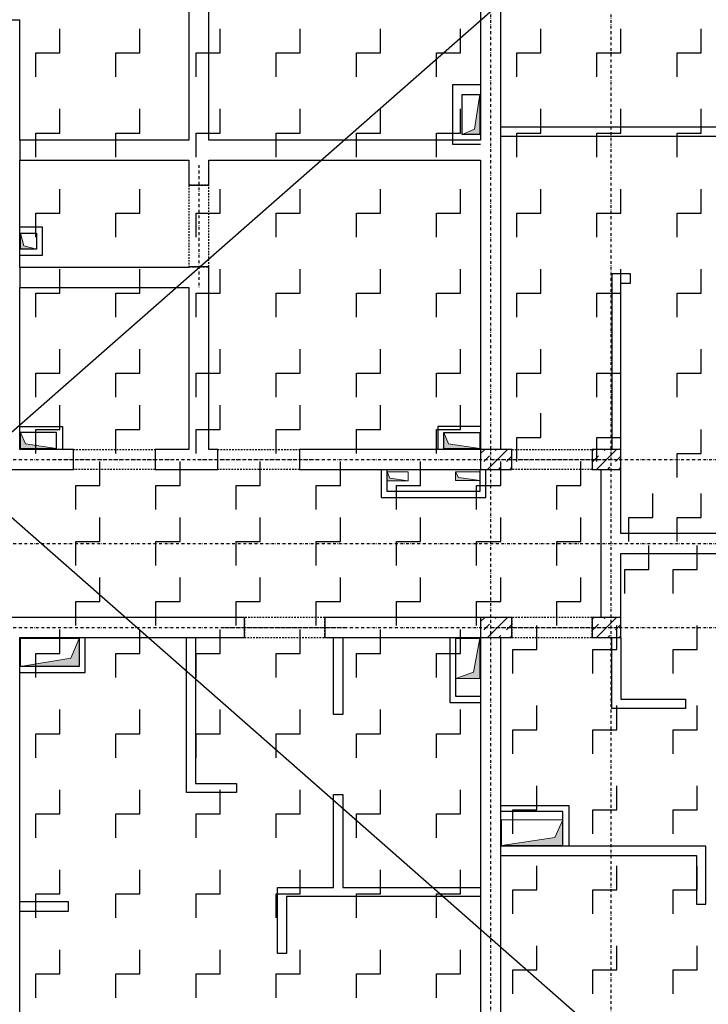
# Model space of a CAD drawing. Header units: millimetres. Extents: x -22500 to -4121, y -19317 to -14831.
# Tile 64 of 70: x -6333 to -5474, y -17736 to -16507. Entities that reach past the tile are written whole.
import ezdxf

# ---------------------------------------------------------------- set-up
doc = ezdxf.new("R2010")
doc.units = ezdxf.units.MM
doc.header["$LTSCALE"] = 10
doc.linetypes.add('MO', pattern=[0.7, 0.35, -0.17, 0.01, -0.17])
doc.linetypes.add('MP', pattern=[0.36, 0.2, -0.16])
for name, color, linetype in [('BA_szr', 1, 'Continuous'), ('BA_wym', 1, 'Continuous'), ('BD_lpm', 1, 'MP'), ('BD_osm', 1, 'MO'), ('BD_wic', 1, 'Continuous'), ('BD_wig', 3, 'Continuous'), ('BZ_P_prz', 4, 'Continuous')]:
    doc.layers.add(name, color=color, linetype=linetype)
doc.layers.add('Nowe_A-Przebicia_Nr_pióra__1', color=7, linetype='Continuous', lineweight=13)
doc.layers.add('Nowe_A-Ściany-Zewnętrzne_Nr_pióra__47', color=7, linetype='Continuous', lineweight=15)
doc.layers.add('Nowe_A-Przebicia_Nr_pióra__102', color=7, linetype='Continuous', lineweight=5, true_color=0xcccccc)
doc.styles.add('BIKWYM', font='bikromsw.shx', dxfattribs={"width": 0.6})
doc.dimstyles.new('BA_KR_100_cm', dxfattribs={"dimtxt": 25, "dimasz": 1.666667, "dimexe": 24, "dimexo": 0, "dimgap": 0, "dimtad": 0, "dimdec": 1, "dimrnd": 0.5, "dimzin": 9, "dimdsep": 46, "dimtxsty": 'BIKWYM', "dimblk": 'WYM-KR', "dimcen": 0, "dimdle": 20, "dimclrd": 256, "dimclre": 256, "dimclrt": 2, "dimadec": 0, "dimazin": 0, "dimtfac": 0.033333, "dimtdec": 1, "dimtmove": 0, "dimatfit": 3, "dimldrblk": 'WYM-KR', "dimfxl": 25, "dimfxlon": 1, "dimtvp": 0.8, "dimtolj": 1, "dimarcsym": 0})

# ---------------------------------------------------------------- blocks, each defined once
blk = doc.blocks.new('WYM-KR')
at = {"linetype": 'ByBlock'}
blk.add_line((11.52, 0), (-11.52, 0), dxfattribs=at)
at = {"color": 7, "linetype": 'ByBlock'}
blk.add_line((6.24, 6.24), (-6.24, -6.24), dxfattribs=at)
blk = doc.blocks.new('*D562')
at = {"layer": 'BA_wym', "lineweight": -2}
for p, q in [((-4597.4, -16152.2), (-4548.4, -16152.2)), ((-4572.4, -16153.9), (-4572.4, -18197.6)), ((-4597.4, -18199.2), (-4548.4, -18199.2))]:
    blk.add_line(p, q, dxfattribs=at)
at = {"layer": 'Defpoints', "color": 0}
for p in [(-5733.4, -16152.2), (-5043.4, -18199.2), (-4572.4, -18199.2)]:
    blk.add_point(p, dxfattribs=at)
at = {"layer": 'BA_wym', "lineweight": -2, "xscale": 1.666666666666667, "yscale": 1.666666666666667, "zscale": 1.666666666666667}
for p, rotation in [((-4572.4, -16152.2), 90), ((-4572.4, -18199.2), 270)]:
    blk.add_blockref('WYM-KR', p, dxfattribs=dict(at, rotation=rotation))
at = {"layer": 'BA_wym', "color": 2, "insert": (-4592.4, -17175.7), "char_height": 25, "attachment_point": 5, "rotation": 90, "style": 'BIKWYM'}
blk.add_mtext('\\A1;2047', dxfattribs=at)
blk = doc.blocks.new('*D568')
at = {"layer": 'BA_wym', "lineweight": -2}
for p, q in [((-7819.4, -18564.7), (-7819.4, -18628.7)), ((-4872.4, -18564.7), (-4872.4, -18628.7)), ((-7817.8, -18604.7), (-4874.1, -18604.7))]:
    blk.add_line(p, q, dxfattribs=at)
at = {"layer": 'Defpoints', "color": 0}
for p in [(-7819.4, -17100.7), (-4872.4, -17100.7), (-4872.4, -18604.7)]:
    blk.add_point(p, dxfattribs=at)
at = {"layer": 'BA_wym', "lineweight": -2, "xscale": 1.666666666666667, "yscale": 1.666666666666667, "zscale": 1.666666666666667, "rotation": 180}
blk.add_blockref('WYM-KR', (-7819.4, -18604.7), dxfattribs=at)
at = {"layer": 'BA_wym', "lineweight": -2, "xscale": 1.666666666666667, "yscale": 1.666666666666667, "zscale": 1.666666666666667}
blk.add_blockref('WYM-KR', (-4872.4, -18604.7), dxfattribs=at)
at = {"layer": 'BA_wym', "color": 2, "insert": (-6345.9, -18584.7), "char_height": 25, "attachment_point": 5, "style": 'BIKWYM'}
blk.add_mtext('\\A1;2947', dxfattribs=at)
blk = doc.blocks.new('*D638')
at = {"layer": 'BA_wym', "lineweight": -2}
for p, q in [((-4557.4, -16032.2), (-4508.4, -16032.2)), ((-4532.4, -16033.9), (-4532.4, -18197.6)), ((-4557.4, -18199.2), (-4508.4, -18199.2))]:
    blk.add_line(p, q, dxfattribs=at)
at = {"layer": 'Defpoints', "color": 0}
for p in [(-5727.4, -16032.2), (-5043.4, -18199.2), (-4532.4, -18199.2)]:
    blk.add_point(p, dxfattribs=at)
at = {"layer": 'BA_wym', "lineweight": -2, "xscale": 1.666666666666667, "yscale": 1.666666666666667, "zscale": 1.666666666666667}
for p, rotation in [((-4532.4, -16032.2), 90), ((-4532.4, -18199.2), 270)]:
    blk.add_blockref('WYM-KR', p, dxfattribs=dict(at, rotation=rotation))
at = {"layer": 'BA_wym', "color": 2, "insert": (-4552.4, -17115.7), "char_height": 25, "attachment_point": 5, "rotation": 90, "style": 'BIKWYM'}
blk.add_mtext('\\A1;2167', dxfattribs=at)

msp = doc.modelspace()

# ---------------------------------------------------------------- hatches: boundary and pattern name
at = {"layer": 'BA_szr'}
h = msp.add_hatch(dxfattribs=at)
h.set_pattern_fill('BIK_ZELBET', color=256, scale=100, angle=45, pattern_type=2)
h.set_pattern_definition([(45, (-17372.21, -18112.085), (-14.142136, 14.142136), []), (45, (-17379.282, -18105.014), (-14.142136, 14.142136), [10, -10])])
h.paths.add_polyline_path([(-5758.43, -17068.23), (-5719.43, -17068.23), (-5719.43, -17043.23), (-5758.43, -17043.23)])
h = msp.add_hatch(dxfattribs=at)
h.set_pattern_fill('BIK_ZELBET', color=256, scale=100, angle=45, pattern_type=2)
h.set_pattern_definition([(45, (-17236.21, -18112.085), (-14.142136, 14.142136), []), (45, (-17243.282, -18105.014), (-14.142136, 14.142136), [10, -10])])
h.paths.add_polyline_path([(-5619.43, -17068.23), (-5583.43, -17068.23), (-5583.43, -17043.23), (-5619.43, -17043.23)])
h = msp.add_hatch(dxfattribs=at)
h.set_pattern_fill('BIK_ZELBET', color=256, scale=100, angle=45, pattern_type=2)
h.set_pattern_definition([(45, (-17372.21, -18322.085), (-14.142136, 14.142136), []), (45, (-17379.282, -18315.014), (-14.142136, 14.142136), [10, -10])])
h.paths.add_polyline_path([(-5758.43, -17278.23), (-5719.43, -17278.23), (-5719.43, -17253.23), (-5758.43, -17253.23)])
h = msp.add_hatch(dxfattribs=at)
h.set_pattern_fill('BIK_ZELBET', color=256, scale=100, angle=45, pattern_type=2)
h.set_pattern_definition([(45, (-17236.21, -18322.085), (-14.142136, 14.142136), []), (45, (-17243.282, -18315.014), (-14.142136, 14.142136), [10, -10])])
h.paths.add_polyline_path([(-5619.43, -17278.23), (-5583.43, -17278.23), (-5583.43, -17253.23), (-5619.43, -17253.23)])
at = {"layer": 'Nowe_A-Przebicia_Nr_pióra__102', "linetype": 'Continuous', "lineweight": 5, "true_color": 0xcccccc}
for points in [[(-5781.43, -16650.23), (-5759.43, -16650.23), (-5759.43, -16600.23), (-5766.14, -16643.53)], [(-6312.43, -16793.23), (-6332.43, -16793.23), (-6332.43, -16773.23), (-6328.39, -16789.19)], [(-6287.43, -17042.23), (-6332.43, -17042.23), (-6332.43, -17022.23), (-6326.37, -17036.17)], [(-5759.43, -17042.23), (-5804.43, -17042.23), (-5804.43, -17022.23), (-5798.37, -17036.17)], [(-5848.93, -17082.45), (-5874.93, -17082.45), (-5874.93, -17071.45), (-5871.52, -17079.04)], [(-5759.43, -17082.2), (-5789.93, -17082.2), (-5789.93, -17071.2), (-5786.23, -17078.5)], [(-6332.43, -17314.23), (-6259.4, -17314.23), (-6259.4, -17279.23), (-6269.62, -17304.02)], [(-5789.43, -17329.23), (-5759.43, -17329.23), (-5759.43, -17279.23), (-5767.26, -17321.41)], [(-5732.43, -17537.73), (-5655.93, -17537.73), (-5655.93, -17505.78), (-5665.92, -17527.74)]]:
    msp.add_hatch(color=254, dxfattribs=at).paths.add_polyline_path(points)

# ---------------------------------------------------------------- linework, layer by layer
at = {"layer": 'BD_lpm'}
for points in [[(-6122.43, -16815.23), (-6097.43, -16815.23), (-6097.43, -16713.23), (-6122.43, -16713.23)], [(-6164.44, -17068.23), (-6266.44, -17068.23), (-6266.44, -17043.23), (-6164.44, -17043.23)], [(-5984.43, -17068.23), (-6086.43, -17068.23), (-6086.43, -17043.23), (-5984.43, -17043.23)], [(-5619.43, -17068.23), (-5719.43, -17068.23), (-5719.43, -17043.23), (-5619.43, -17043.23)], [(-6052.93, -17278.23), (-5952.93, -17278.23), (-5952.93, -17253.23), (-6052.93, -17253.23)], [(-5719.43, -17278.23), (-5619.43, -17278.23), (-5619.43, -17253.23), (-5719.43, -17253.23)]]:
    msp.add_lwpolyline(points, close=True, dxfattribs=at)
at = {"layer": 'BD_osm', "color": 5}
for p, q in [((-6109.93, -16688.23), (-6109.93, -16841.23)), ((-6291.44, -17055.73), (-6139.44, -17055.73)), ((-6111.43, -17055.73), (-5959.43, -17055.73)), ((-5744.43, -17055.73), (-5594.43, -17055.73)), ((-6077.93, -17265.73), (-5927.93, -17265.73)), ((-5744.43, -17265.73), (-5594.43, -17265.73))]:
    msp.add_line(p, q, dxfattribs=at)
at = {"layer": 'BD_osm'}
for points in [[(-5745.93, -15492.23), (-5745.93, -18704.69)], [(-5595.93, -15492.23), (-5595.93, -18704.69)], [(-8259.43, -17055.73), (-4432.43, -17055.73)], [(-8259.43, -17160.73), (-4432.43, -17160.73)], [(-8259.43, -17265.73), (-4432.43, -17265.73)]]:
    msp.add_lwpolyline(points, dxfattribs=at)
at = {"layer": 'BD_wic', "color": 5}
for p, q in [((-8688.2, -19082.11), (-4120.79, -15067.9)), ((-4120.79, -19082.11), (-8688.2, -15067.9))]:
    msp.add_line(p, q, dxfattribs=at)
at = {"layer": 'BD_wic', "color": 8}
for points in [[(-5733.43, -16652.23), (-5449.93, -16652.23), (-5449.93, -16568.73), (-5461.43, -16568.73), (-5461.43, -16640.73), (-5733.43, -16640.73)], [(-5758.43, -16588.23), (-5793.43, -16588.23), (-5793.43, -16662.23), (-5758.43, -16662.23)], [(-5758.43, -16650.23), (-5781.43, -16650.23), (-5781.43, -16600.23), (-5758.43, -16600.23)], [(-6332.43, -16800.73), (-6304.93, -16800.73), (-6304.93, -16765.73), (-6332.43, -16765.73)], [(-6332.43, -16773.23), (-6312.43, -16773.23), (-6312.43, -16793.23), (-6332.43, -16793.23)], [(-5583.43, -17043.23), (-5583.43, -16835.73), (-5571.43, -16835.73), (-5571.43, -16824.23), (-5594.93, -16824.23), (-5594.93, -17043.23)], [(-6332.43, -17014.73), (-6279.93, -17014.73), (-6279.93, -17042.23)], [(-5759.43, -17014.73), (-5811.93, -17014.73), (-5811.93, -17042.23)], [(-6287.43, -17042.23), (-6287.43, -17022.23), (-6332.43, -17022.23)], [(-5804.43, -17042.23), (-5804.43, -17022.23), (-5759.43, -17022.23)], [(-5882.43, -17069.23), (-5882.43, -17103.23), (-5751.91, -17103.23), (-5751.91, -17069.23)], [(-5759.43, -17069.23), (-5759.41, -17095.73), (-5874.93, -17095.73), (-5874.93, -17069.23)], [(-6332.43, -17321.73), (-6251.9, -17321.73), (-6251.9, -17279.23)], [(-6259.4, -17279.23), (-6259.4, -17314.23), (-6332.43, -17314.23)], [(-6113.93, -17278.23), (-6113.93, -17460.23), (-6062.93, -17460.23), (-6062.93, -17471.73), (-6125.43, -17471.73), (-6125.43, -17278.23)], [(-5930.43, -17278.23), (-5930.43, -17374.24), (-5941.93, -17374.24), (-5941.93, -17278.23)], [(-5796.93, -17279.23), (-5796.93, -17359.23), (-5759.43, -17359.23)], [(-5759.43, -17351.73), (-5789.43, -17351.73), (-5789.43, -17279.23)], [(-5583.43, -17278.23), (-5583.43, -17355.23), (-5502.93, -17355.23), (-5502.93, -17366.73), (-5594.93, -17366.73), (-5594.93, -17278.23)], [(-5758.43, -17601.73), (-6000.43, -17601.73), (-6000.43, -17672.73), (-6011.93, -17672.73), (-6011.93, -17590.23), (-5941.93, -17590.23), (-5941.93, -17474.24), (-5930.43, -17474.24), (-5930.43, -17590.23), (-5758.43, -17590.23)], [(-5732.43, -17487.73), (-5648.43, -17487.73), (-5648.43, -17537.73)], [(-5655.93, -17537.73), (-5655.93, -17495.23), (-5732.43, -17495.23)], [(-5733.43, -17550.23), (-5488.94, -17550.23), (-5488.94, -17611.23), (-5477.44, -17611.23), (-5477.44, -17538.73), (-5733.43, -17538.73)], [(-6333.43, -17619.73), (-6272.42, -17619.73), (-6272.42, -17608.23), (-6333.43, -17608.23)]]:
    msp.add_lwpolyline(points, dxfattribs=at)
at = {"layer": 'BD_wig'}
for points in [[(-6749.43, -17068.23), (-6266.44, -17068.23), (-6266.44, -17043.23), (-6333.43, -17043.23), (-6333.43, -16841.23), (-6122.43, -16841.23), (-6122.43, -17043.23), (-6164.44, -17043.23), (-6164.44, -17068.23), (-6086.43, -17068.23), (-6086.43, -17043.23), (-6097.43, -17043.23), (-6097.43, -16815.23), (-6122.43, -16815.23), (-6122.43, -16816.23), (-6333.43, -16816.23), (-6333.43, -16682.23), (-6122.43, -16682.23), (-6122.43, -16713.23), (-6097.43, -16713.23), (-6097.43, -16682.23), (-5758.43, -16682.23), (-5758.43, -17043.23), (-5984.43, -17043.23), (-5984.43, -17068.23), (-5719.43, -17068.23), (-5719.43, -17043.23), (-5733.43, -17043.23), (-5733.43, -16228.23)], [(-6122.43, -16228.23), (-6122.43, -16657.23), (-6333.43, -16657.23), (-6333.43, -16507.23), (-6608.43, -16507.23), (-6608.43, -16475.83)], [(-5758.43, -16228.23), (-5758.43, -16657.23), (-6097.43, -16657.23), (-6097.43, -16228.23)], [(-6333.43, -16657.23), (-6333.43, -16682.23)], [(-6333.43, -16816.23), (-6333.43, -16841.23)], [(-5068.43, -17310.73), (-5043.43, -17310.73), (-5043.43, -17050.73), (-5068.43, -17050.73), (-5068.43, -17148.23), (-5583.43, -17148.23), (-5583.43, -17043.23), (-5619.43, -17043.23), (-5619.43, -17068.23), (-5608.43, -17068.23), (-5608.43, -17253.23), (-5619.43, -17253.23), (-5619.43, -17278.23), (-5583.43, -17278.23), (-5583.43, -17173.23), (-5068.43, -17173.23), (-5068.43, -17310.73)], [(-6358.43, -18003.23), (-6405.93, -18003.23), (-6405.93, -18028.23), (-6285.93, -18028.23), (-6285.93, -18003.23), (-6333.43, -18003.23), (-6333.43, -17278.23), (-6052.93, -17278.23), (-6052.93, -17253.23), (-6568.93, -17253.23), (-6568.93, -17278.23), (-6358.43, -17278.23), (-6358.43, -18003.23)], [(-5795.93, -18028.23), (-5665.94, -18028.23), (-5665.94, -18003.23), (-5733.43, -18003.23), (-5733.43, -17278.23), (-5719.43, -17278.23), (-5719.43, -17253.23), (-5952.93, -17253.23), (-5952.93, -17278.23), (-5758.43, -17278.23), (-5758.43, -18003.23), (-5795.93, -18003.23), (-5795.93, -18028.23)]]:
    msp.add_lwpolyline(points, dxfattribs=at)
for points in [[(-5758.43, -17068.23), (-5719.43, -17068.23), (-5719.43, -17043.23), (-5758.43, -17043.23)], [(-5619.43, -17068.23), (-5583.43, -17068.23), (-5583.43, -17043.23), (-5619.43, -17043.23)], [(-5758.43, -17278.23), (-5719.43, -17278.23), (-5719.43, -17253.23), (-5758.43, -17253.23)], [(-5619.43, -17278.23), (-5583.43, -17278.23), (-5583.43, -17253.23), (-5619.43, -17253.23)]]:
    msp.add_lwpolyline(points, close=True, dxfattribs=at)
at = {"layer": 'BZ_P_prz'}
for points in [[(-6313.43, -16578.23), (-6313.43, -16548.23), (-6283.43, -16548.23), (-6283.43, -16518.23)], [(-6213.43, -16578.23), (-6213.43, -16548.23), (-6183.43, -16548.23), (-6183.43, -16518.23)], [(-6113.43, -16578.23), (-6113.43, -16548.23), (-6083.43, -16548.23), (-6083.43, -16518.23)], [(-6013.43, -16578.23), (-6013.43, -16548.23), (-5983.43, -16548.23), (-5983.43, -16518.23)], [(-5913.43, -16578.23), (-5913.43, -16548.23), (-5883.43, -16548.23), (-5883.43, -16518.23)], [(-5813.43, -16578.23), (-5813.43, -16548.23), (-5783.43, -16548.23), (-5783.43, -16518.23)], [(-5713.43, -16578.23), (-5713.43, -16548.23), (-5683.43, -16548.23), (-5683.43, -16518.23)], [(-5613.43, -16578.23), (-5613.43, -16548.23), (-5583.43, -16548.23), (-5583.43, -16518.23)], [(-5513.43, -16578.23), (-5513.43, -16548.23), (-5483.43, -16548.23), (-5483.43, -16518.23)], [(-6313.43, -16678.23), (-6313.43, -16648.23), (-6283.43, -16648.23), (-6283.43, -16618.23)], [(-6213.43, -16678.23), (-6213.43, -16648.23), (-6183.43, -16648.23), (-6183.43, -16618.23)], [(-6113.43, -16678.23), (-6113.43, -16648.23), (-6083.43, -16648.23), (-6083.43, -16618.23)], [(-6013.43, -16678.23), (-6013.43, -16648.23), (-5983.43, -16648.23), (-5983.43, -16618.23)], [(-5913.43, -16678.23), (-5913.43, -16648.23), (-5883.43, -16648.23), (-5883.43, -16618.23)], [(-5813.43, -16678.23), (-5813.43, -16648.23), (-5783.43, -16648.23), (-5783.43, -16618.23)], [(-5713.43, -16678.23), (-5713.43, -16648.23), (-5683.43, -16648.23), (-5683.43, -16618.23)], [(-5613.43, -16678.23), (-5613.43, -16648.23), (-5583.43, -16648.23), (-5583.43, -16618.23)], [(-5513.43, -16678.23), (-5513.43, -16648.23), (-5483.43, -16648.23), (-5483.43, -16618.23)], [(-6313.43, -16778.23), (-6313.43, -16748.23), (-6283.43, -16748.23), (-6283.43, -16718.23)], [(-6213.43, -16778.23), (-6213.43, -16748.23), (-6183.43, -16748.23), (-6183.43, -16718.23)], [(-6113.43, -16778.23), (-6113.43, -16748.23), (-6083.43, -16748.23), (-6083.43, -16718.23)], [(-6013.43, -16778.23), (-6013.43, -16748.23), (-5983.43, -16748.23), (-5983.43, -16718.23)], [(-5913.43, -16778.23), (-5913.43, -16748.23), (-5883.43, -16748.23), (-5883.43, -16718.23)], [(-5813.43, -16778.23), (-5813.43, -16748.23), (-5783.43, -16748.23), (-5783.43, -16718.23)], [(-5713.43, -16778.23), (-5713.43, -16748.23), (-5683.43, -16748.23), (-5683.43, -16718.23)], [(-5613.43, -16778.23), (-5613.43, -16748.23), (-5583.43, -16748.23), (-5583.43, -16718.23)], [(-5513.43, -16778.23), (-5513.43, -16748.23), (-5483.43, -16748.23), (-5483.43, -16718.23)], [(-6313.43, -16878.23), (-6313.43, -16848.23), (-6283.43, -16848.23), (-6283.43, -16818.23)], [(-6213.43, -16878.23), (-6213.43, -16848.23), (-6183.43, -16848.23), (-6183.43, -16818.23)], [(-6113.43, -16878.23), (-6113.43, -16848.23), (-6083.43, -16848.23), (-6083.43, -16818.23)], [(-6013.43, -16878.23), (-6013.43, -16848.23), (-5983.43, -16848.23), (-5983.43, -16818.23)], [(-5913.43, -16878.23), (-5913.43, -16848.23), (-5883.43, -16848.23), (-5883.43, -16818.23)], [(-5813.43, -16878.23), (-5813.43, -16848.23), (-5783.43, -16848.23), (-5783.43, -16818.23)], [(-5713.43, -16878.23), (-5713.43, -16848.23), (-5683.43, -16848.23), (-5683.43, -16818.23)], [(-5613.43, -16878.23), (-5613.43, -16848.23), (-5583.43, -16848.23), (-5583.43, -16818.23)], [(-5513.43, -16878.23), (-5513.43, -16848.23), (-5483.43, -16848.23), (-5483.43, -16818.23)], [(-6313.43, -16978.23), (-6313.43, -16948.23), (-6283.43, -16948.23), (-6283.43, -16918.23)], [(-6213.43, -16978.23), (-6213.43, -16948.23), (-6183.43, -16948.23), (-6183.43, -16918.23)], [(-6113.43, -16978.23), (-6113.43, -16948.23), (-6083.43, -16948.23), (-6083.43, -16918.23)], [(-6013.43, -16978.23), (-6013.43, -16948.23), (-5983.43, -16948.23), (-5983.43, -16918.23)], [(-5913.43, -16978.23), (-5913.43, -16948.23), (-5883.43, -16948.23), (-5883.43, -16918.23)], [(-5813.43, -16978.23), (-5813.43, -16948.23), (-5783.43, -16948.23), (-5783.43, -16918.23)], [(-5713.43, -16978.23), (-5713.43, -16948.23), (-5683.43, -16948.23), (-5683.43, -16918.23)], [(-5613.43, -16978.23), (-5613.43, -16948.23), (-5583.43, -16948.23), (-5583.43, -16918.23)], [(-5513.43, -16978.23), (-5513.43, -16948.23), (-5483.43, -16948.23), (-5483.43, -16918.23)], [(-6313.43, -17048.23), (-6313.43, -17018.23), (-6283.43, -17018.23), (-6283.43, -16988.23)], [(-6213.43, -17048.23), (-6213.43, -17018.23), (-6183.43, -17018.23), (-6183.43, -16988.23)], [(-6113.43, -17048.23), (-6113.43, -17018.23), (-6083.43, -17018.23), (-6083.43, -16988.23)], [(-6013.43, -17048.23), (-6013.43, -17018.23), (-5983.43, -17018.23), (-5983.43, -16988.23)], [(-5913.43, -17048.23), (-5913.43, -17018.23), (-5883.43, -17018.23), (-5883.43, -16988.23)], [(-5813.43, -17048.23), (-5813.43, -17018.23), (-5783.43, -17018.23), (-5783.43, -16988.23)], [(-5713.43, -17058.23), (-5713.43, -17028.23), (-5683.43, -17028.23), (-5683.43, -16998.23)], [(-5613.43, -17058.23), (-5613.43, -17028.23), (-5583.43, -17028.23), (-5583.43, -16998.23)], [(-5513.43, -17078.23), (-5513.43, -17048.23), (-5483.43, -17048.23), (-5483.43, -17018.23)], [(-6263.43, -17118.23), (-6263.43, -17088.23), (-6233.43, -17088.23), (-6233.43, -17058.23)], [(-6163.43, -17118.23), (-6163.43, -17088.23), (-6133.43, -17088.23), (-6133.43, -17058.23)], [(-6063.43, -17118.23), (-6063.43, -17088.23), (-6033.43, -17088.23), (-6033.43, -17058.23)], [(-5963.43, -17118.23), (-5963.43, -17088.23), (-5933.43, -17088.23), (-5933.43, -17058.23)], [(-5863.43, -17118.23), (-5863.43, -17088.23), (-5833.43, -17088.23), (-5833.43, -17058.23)], [(-5763.43, -17118.23), (-5763.43, -17088.23), (-5733.43, -17088.23), (-5733.43, -17058.23)], [(-5663.43, -17118.23), (-5663.43, -17088.23), (-5633.43, -17088.23), (-5633.43, -17058.23)], [(-5573.43, -17158.23), (-5573.43, -17128.23), (-5543.43, -17128.23), (-5543.43, -17098.23)], [(-5513.43, -17158.23), (-5513.43, -17128.23), (-5483.43, -17128.23), (-5483.43, -17098.23)], [(-6263.43, -17188.23), (-6263.43, -17158.23), (-6233.43, -17158.23), (-6233.43, -17128.23)], [(-6163.43, -17188.23), (-6163.43, -17158.23), (-6133.43, -17158.23), (-6133.43, -17128.23)], [(-6063.43, -17188.23), (-6063.43, -17158.23), (-6033.43, -17158.23), (-6033.43, -17128.23)], [(-5963.43, -17188.23), (-5963.43, -17158.23), (-5933.43, -17158.23), (-5933.43, -17128.23)], [(-5863.43, -17188.23), (-5863.43, -17158.23), (-5833.43, -17158.23), (-5833.43, -17128.23)], [(-5763.43, -17188.23), (-5763.43, -17158.23), (-5733.43, -17158.23), (-5733.43, -17128.23)], [(-5663.43, -17188.23), (-5663.43, -17158.23), (-5633.43, -17158.23), (-5633.43, -17128.23)], [(-5578.43, -17223.23), (-5578.43, -17193.23), (-5548.43, -17193.23), (-5548.43, -17163.23)], [(-5518.43, -17223.23), (-5518.43, -17193.23), (-5488.43, -17193.23), (-5488.43, -17163.23)], [(-6263.43, -17263.23), (-6263.43, -17233.23), (-6233.43, -17233.23), (-6233.43, -17203.23)], [(-6163.43, -17263.23), (-6163.43, -17233.23), (-6133.43, -17233.23), (-6133.43, -17203.23)], [(-6063.43, -17263.23), (-6063.43, -17233.23), (-6033.43, -17233.23), (-6033.43, -17203.23)], [(-5963.43, -17263.23), (-5963.43, -17233.23), (-5933.43, -17233.23), (-5933.43, -17203.23)], [(-5863.43, -17263.23), (-5863.43, -17233.23), (-5833.43, -17233.23), (-5833.43, -17203.23)], [(-5763.43, -17263.23), (-5763.43, -17233.23), (-5733.43, -17233.23), (-5733.43, -17203.23)], [(-5663.43, -17263.23), (-5663.43, -17233.23), (-5633.43, -17233.23), (-5633.43, -17203.23)], [(-6313.43, -17328.23), (-6313.43, -17298.23), (-6283.43, -17298.23), (-6283.43, -17268.23)], [(-6213.43, -17328.23), (-6213.43, -17298.23), (-6183.43, -17298.23), (-6183.43, -17268.23)], [(-6113.43, -17328.23), (-6113.43, -17298.23), (-6083.43, -17298.23), (-6083.43, -17268.23)], [(-6013.43, -17328.23), (-6013.43, -17298.23), (-5983.43, -17298.23), (-5983.43, -17268.23)], [(-5913.43, -17328.23), (-5913.43, -17298.23), (-5883.43, -17298.23), (-5883.43, -17268.23)], [(-5813.43, -17328.23), (-5813.43, -17298.23), (-5783.43, -17298.23), (-5783.43, -17268.23)], [(-5718.43, -17323.23), (-5718.43, -17293.23), (-5688.43, -17293.23), (-5688.43, -17263.23)], [(-5618.43, -17323.23), (-5618.43, -17293.23), (-5588.43, -17293.23), (-5588.43, -17263.23)], [(-5518.43, -17323.23), (-5518.43, -17293.23), (-5488.43, -17293.23), (-5488.43, -17263.23)], [(-6313.43, -17428.23), (-6313.43, -17398.23), (-6283.43, -17398.23), (-6283.43, -17368.23)], [(-6213.43, -17428.23), (-6213.43, -17398.23), (-6183.43, -17398.23), (-6183.43, -17368.23)], [(-6113.43, -17428.23), (-6113.43, -17398.23), (-6083.43, -17398.23), (-6083.43, -17368.23)], [(-6013.43, -17428.23), (-6013.43, -17398.23), (-5983.43, -17398.23), (-5983.43, -17368.23)], [(-5913.43, -17428.23), (-5913.43, -17398.23), (-5883.43, -17398.23), (-5883.43, -17368.23)], [(-5813.43, -17428.23), (-5813.43, -17398.23), (-5783.43, -17398.23), (-5783.43, -17368.23)], [(-5718.43, -17423.23), (-5718.43, -17393.23), (-5688.43, -17393.23), (-5688.43, -17363.23)], [(-5618.43, -17423.23), (-5618.43, -17393.23), (-5588.43, -17393.23), (-5588.43, -17363.23)], [(-5518.43, -17423.23), (-5518.43, -17393.23), (-5488.43, -17393.23), (-5488.43, -17363.23)], [(-6313.43, -17528.23), (-6313.43, -17498.23), (-6283.43, -17498.23), (-6283.43, -17468.23)], [(-6213.43, -17528.23), (-6213.43, -17498.23), (-6183.43, -17498.23), (-6183.43, -17468.23)], [(-6113.43, -17528.23), (-6113.43, -17498.23), (-6083.43, -17498.23), (-6083.43, -17468.23)], [(-6013.43, -17528.23), (-6013.43, -17498.23), (-5983.43, -17498.23), (-5983.43, -17468.23)], [(-5913.43, -17528.23), (-5913.43, -17498.23), (-5883.43, -17498.23), (-5883.43, -17468.23)], [(-5813.43, -17528.23), (-5813.43, -17498.23), (-5783.43, -17498.23), (-5783.43, -17468.23)], [(-5718.43, -17523.23), (-5718.43, -17493.23), (-5688.43, -17493.23), (-5688.43, -17463.23)], [(-5618.43, -17523.23), (-5618.43, -17493.23), (-5588.43, -17493.23), (-5588.43, -17463.23)], [(-5518.43, -17523.23), (-5518.43, -17493.23), (-5488.43, -17493.23), (-5488.43, -17463.23)], [(-5718.43, -17623.23), (-5718.43, -17593.23), (-5688.43, -17593.23), (-5688.43, -17563.23)], [(-5618.43, -17623.23), (-5618.43, -17593.23), (-5588.43, -17593.23), (-5588.43, -17563.23)], [(-5518.43, -17623.23), (-5518.43, -17593.23), (-5488.43, -17593.23), (-5488.43, -17563.23)], [(-6313.43, -17628.23), (-6313.43, -17598.23), (-6283.43, -17598.23), (-6283.43, -17568.23)], [(-6213.43, -17628.23), (-6213.43, -17598.23), (-6183.43, -17598.23), (-6183.43, -17568.23)], [(-6113.43, -17628.23), (-6113.43, -17598.23), (-6083.43, -17598.23), (-6083.43, -17568.23)], [(-6013.43, -17628.23), (-6013.43, -17598.23), (-5983.43, -17598.23), (-5983.43, -17568.23)], [(-5913.43, -17628.23), (-5913.43, -17598.23), (-5883.43, -17598.23), (-5883.43, -17568.23)], [(-5813.43, -17628.23), (-5813.43, -17598.23), (-5783.43, -17598.23), (-5783.43, -17568.23)], [(-5718.43, -17723.23), (-5718.43, -17693.23), (-5688.43, -17693.23), (-5688.43, -17663.23)], [(-5618.43, -17723.23), (-5618.43, -17693.23), (-5588.43, -17693.23), (-5588.43, -17663.23)], [(-5518.43, -17723.23), (-5518.43, -17693.23), (-5488.43, -17693.23), (-5488.43, -17663.23)], [(-6313.43, -17728.23), (-6313.43, -17698.23), (-6283.43, -17698.23), (-6283.43, -17668.23)], [(-6213.43, -17728.23), (-6213.43, -17698.23), (-6183.43, -17698.23), (-6183.43, -17668.23)], [(-6113.43, -17728.23), (-6113.43, -17698.23), (-6083.43, -17698.23), (-6083.43, -17668.23)], [(-6013.43, -17728.23), (-6013.43, -17698.23), (-5983.43, -17698.23), (-5983.43, -17668.23)], [(-5913.43, -17728.23), (-5913.43, -17698.23), (-5883.43, -17698.23), (-5883.43, -17668.23)], [(-5813.43, -17728.23), (-5813.43, -17698.23), (-5783.43, -17698.23), (-5783.43, -17668.23)]]:
    msp.add_lwpolyline(points, dxfattribs=at)
at = {"layer": 'Nowe_A-Przebicia_Nr_pióra__1', "color": 7, "linetype": 'Continuous', "lineweight": 13}
for p, q in [((-5766.14, -16643.53), (-5759.43, -16600.23)), ((-5759.43, -16650.23), (-5759.43, -16600.23)), ((-5781.43, -16650.23), (-5766.14, -16643.53)), ((-6328.39, -16789.19), (-6332.43, -16773.23)), ((-6332.43, -16773.23), (-6312.43, -16773.23)), ((-6332.43, -16793.23), (-6332.43, -16773.23)), ((-6312.43, -16773.23), (-6312.43, -16793.23)), ((-6312.43, -16793.23), (-6332.43, -16793.23)), ((-6312.43, -16793.23), (-6328.39, -16789.19)), ((-6326.37, -17036.17), (-6332.43, -17022.23)), ((-6332.43, -17022.23), (-6287.43, -17022.23)), ((-6332.43, -17042.23), (-6332.43, -17022.23)), ((-6287.43, -17022.23), (-6287.43, -17042.23)), ((-5798.37, -17036.17), (-5804.43, -17022.23)), ((-5804.43, -17022.23), (-5759.43, -17022.23)), ((-5804.43, -17042.23), (-5804.43, -17022.23)), ((-5759.43, -17022.23), (-5759.43, -17042.23)), ((-6287.43, -17042.23), (-6326.37, -17036.17)), ((-5759.43, -17042.23), (-5798.37, -17036.17)), ((-6287.43, -17042.23), (-6332.43, -17042.23)), ((-5759.43, -17042.23), (-5804.43, -17042.23)), ((-5871.52, -17079.04), (-5874.93, -17071.45)), ((-5874.93, -17071.45), (-5848.93, -17071.45)), ((-5874.93, -17082.45), (-5874.93, -17071.45)), ((-5848.93, -17071.45), (-5848.93, -17082.45)), ((-5786.23, -17078.5), (-5789.93, -17071.2)), ((-5789.93, -17071.2), (-5759.43, -17071.2)), ((-5789.93, -17082.2), (-5789.93, -17071.2)), ((-5759.43, -17071.2), (-5759.43, -17082.2)), ((-5848.93, -17082.45), (-5874.93, -17082.45)), ((-5848.93, -17082.45), (-5871.52, -17079.04)), ((-5759.43, -17082.2), (-5789.93, -17082.2)), ((-5759.43, -17082.2), (-5786.23, -17078.5)), ((-6259.4, -17279.23), (-6332.43, -17279.23)), ((-6332.43, -17279.23), (-6332.43, -17314.23)), ((-6269.62, -17304.02), (-6259.4, -17279.23)), ((-6259.4, -17314.23), (-6259.4, -17279.23)), ((-5759.43, -17279.23), (-5789.43, -17279.23)), ((-5789.43, -17279.23), (-5789.43, -17329.23)), ((-5767.26, -17321.41), (-5759.43, -17279.23)), ((-5759.43, -17329.23), (-5759.43, -17279.23)), ((-6332.43, -17314.23), (-6269.62, -17304.02)), ((-6332.43, -17314.23), (-6259.4, -17314.23)), ((-5789.43, -17329.23), (-5767.26, -17321.41)), ((-5789.43, -17329.23), (-5759.43, -17329.23)), ((-5655.93, -17505.78), (-5732.43, -17505.78)), ((-5732.43, -17505.78), (-5732.43, -17537.73)), ((-5665.92, -17527.74), (-5655.93, -17505.78)), ((-5655.93, -17537.73), (-5655.93, -17505.78)), ((-5732.43, -17537.73), (-5665.92, -17527.74)), ((-5732.43, -17537.73), (-5655.93, -17537.73))]:
    msp.add_line(p, q, dxfattribs=at)
at = {"layer": 'Nowe_A-Ściany-Zewnętrzne_Nr_pióra__47', "color": 7, "linetype": 'Continuous', "lineweight": 15}
for p, q in [((-5781.43, -16600.23), (-5759.43, -16600.23)), ((-5781.43, -16650.23), (-5781.43, -16600.23)), ((-5759.43, -16650.23), (-5781.43, -16650.23))]:
    msp.add_line(p, q, dxfattribs=at)

# ---------------------------------------------------------------- dimensions: what is measured, and where the dimension line sits
at = {"layer": 'BA_wym'}
for base, p1, picture, middle in [((-4532.43, -18199.23), (-5727.43, -16032.22), '*D638', (-4552.43, -17115.73)), ((-4572.43, -18199.23), (-5733.43, -16152.23), '*D562', (-4592.43, -17175.73))]:
    dim = msp.add_linear_dim(base=base, p1=p1, p2=(-5043.43, -18199.23), angle=90, dimstyle='BA_KR_100_cm', override={"dimatfit": 1}, dxfattribs=at)
    dim.commit()
    dim.dimension.update_dxf_attribs({"geometry": picture, "text_midpoint": middle})
dim = msp.add_linear_dim(base=(-4872.43, -18604.69), p1=(-7819.43, -17100.73), p2=(-4872.43, -17100.73), dimstyle='BA_KR_100_cm', override={"dimatfit": 1, "dimfxl": 40}, dxfattribs=at)
dim.commit()
dim.dimension.update_dxf_attribs({"geometry": '*D568', "text_midpoint": (-6345.93, -18584.69)})

doc.saveas('drawing.dxf')
